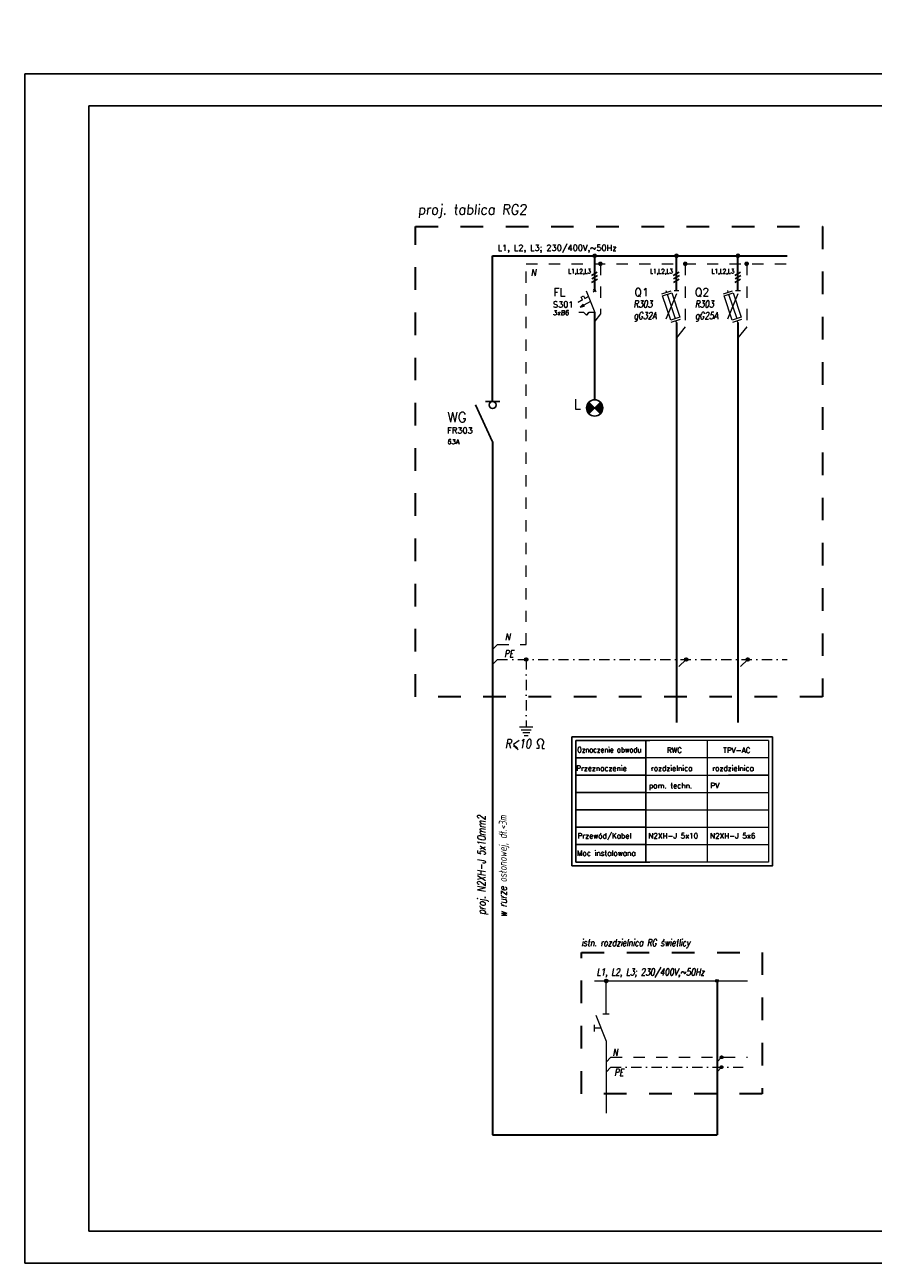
# Model space of a CAD drawing. Extents: x -543332 to -323966, y -9028 to 137422.
# Tile 209 of 250: x -369893 to -348703, y 18848 to 49773. Entities that reach past the tile are written whole.
import ezdxf
from ezdxf.enums import TextEntityAlignment as Align

# ---------------------------------------------------------------- set-up
doc = ezdxf.new("R2010")
doc.units = 0
doc.header["$MEASUREMENT"] = 0
doc.linetypes.add('DASHDOT', pattern=[25.4, 12.7, -6.35, 0, -6.35])
doc.linetypes.add('Dashed', pattern=[564.444447, 282.222223, -282.222223])
for name, color, linetype, lineweight in [('$ IE INSTALACJA ELEKTRYCZNA', 1, 'Continuous', 30), ('$ IE_APARATY ELEKTRYCZNE', 7, 'Continuous', 0), ('$ IE_OPISY', 7, 'Continuous', 25), ('$ IE_SCHEMAT', 7, 'Continuous', 0)]:
    doc.layers.add(name, color=color, linetype=linetype, lineweight=lineweight)
doc.layers.add('$ IE Tabela', color=7, linetype='Continuous')
doc.styles.add('R', font='romans.shx', dxfattribs={"width": 0.85})
doc.styles.add('ROMANS', font='romans.shx', dxfattribs={"width": 0.85})

# ---------------------------------------------------------------- blocks, each defined once
blk = doc.blocks.new('lampka sygnalizacyjna')
at = {"layer": '$ IE_APARATY ELEKTRYCZNE', "linetype": 'Continuous', "lineweight": 25}
for points in [[(5543993.8, 5925075.6), (5543979.5, 5925089.9, 0.198912), (5543973.5, 5925075.6, 0.198912), (5543979.5, 5925061.2)], [(5544008.2, 5925061.2, 0.198912), (5544014.1, 5925075.6, 0.198912), (5544008.2, 5925089.9), (5543993.8, 5925075.6)]]:
    blk.add_hatch(color=1, dxfattribs=at).paths.add_polyline_path(points)
at = {"layer": '$ IE_APARATY ELEKTRYCZNE', "color": 1, "linetype": 'Continuous', "lineweight": 25}
for p, q in [((5544008.2, 5925061.2), (5543979.5, 5925089.9)), ((5543979.5, 5925061.2), (5544008.2, 5925089.9))]:
    blk.add_line(p, q, dxfattribs=at)
blk.add_circle((5543993.8, 5925075.6), 20.3, dxfattribs=at)
blk = doc.blocks.new('rozłącznik izolacyjny')
at = {"layer": '$ IE_APARATY ELEKTRYCZNE', "color": 7, "linetype": 'Continuous', "lineweight": 25}
for p, q in [((5543820.7, 5925083), (5543863.7, 5924991)), ((5543845.9, 5925091.8), (5543881.5, 5925091.8))]:
    blk.add_line(p, q, dxfattribs=at)
blk.add_circle((5543863.7, 5925083), 8.84, dxfattribs=at)
blk = doc.blocks.new('a3eee')
at = {"layer": '$ IE Tabela'}
for p, q in [((19730.8, 4176.8), (19730.8, 1206.8)), ((23930.8, 4176.8), (19730.8, 4176.8)), ((23930.8, 1206.8), (23930.8, 4176.8)), ((19890.8, 4096.8), (19890.8, 1286.8)), ((23840.8, 4096.8), (19890.8, 4096.8)), ((23840.8, 1286.8), (23840.8, 4096.8)), ((19890.8, 1286.8), (23840.8, 1286.8)), ((19730.8, 1206.8), (23930.8, 1206.8))]:
    blk.add_line(p, q, dxfattribs=at)
at = {"layer": '$ IE Tabela', "style": 'ROMANS', "width": 0.6168}
blk.add_text('A3', height=100, dxfattribs=at).set_placement((23941.8, 4197.5))
blk = doc.blocks.new('wyłącznik nadprądowy')
at = {"layer": '$ IE_APARATY ELEKTRYCZNE'}
h = blk.add_hatch(color=256, dxfattribs=at)
h.paths.add_polyline_path([(5544320.5, 5925082.2), (5544319.3, 5925084.4), (5544311.5, 5925077.3)])
h.paths.add_polyline_path([(5544320.5, 5925082.2), (5544311.5, 5925077.3), (5544321.7, 5925079.9)])
for p, q in [((5544313.8, 5925101.8), (5544319.9, 5925105.1)), ((5544313.8, 5925101.8), (5544319.9, 5925105.1)), ((5544313.8, 5925101.8), (5544319.9, 5925105.1)), ((5544319.9, 5925105.1), (5544323.2, 5925098.9)), ((5544319.9, 5925105.1), (5544323.2, 5925098.9)), ((5544319.9, 5925105.1), (5544323.2, 5925098.9)), ((5544331.9, 5925103.6), (5544323.2, 5925098.9)), ((5544323.2, 5925098.9), (5544331.9, 5925103.6)), ((5544326.1, 5925118.2), (5544347.7, 5925063.6)), ((5544317, 5925095.7), (5544306.2, 5925089.9)), ((5544306.2, 5925089.9), (5544317, 5925095.7)), ((5544336.9, 5925090.9), (5544311.5, 5925077.3)), ((5544336.9, 5925090.9), (5544311.5, 5925077.3)), ((5544311.5, 5925077.3), (5544319.3, 5925084.4)), ((5544311.5, 5925077.3), (5544321.7, 5925079.9)), ((5544317, 5925095.7), (5544313.8, 5925101.8)), ((5544317, 5925095.7), (5544313.8, 5925101.8)), ((5544317, 5925095.7), (5544313.8, 5925101.8)), ((5544319.3, 5925084.4), (5544321.7, 5925079.9)), ((5544320.7, 5925063.6), (5544308.1, 5925063.6)), ((5544320.7, 5925063.6), (5544308.1, 5925063.6)), ((5544327.1, 5925056.9), (5544320.7, 5925063.6)), ((5544327.1, 5925056.9), (5544320.7, 5925063.6)), ((5544327.1, 5925056.9), (5544333.5, 5925063.6)), ((5544333.5, 5925063.6), (5544327.1, 5925056.9)), ((5544347.7, 5925063.6), (5544333.5, 5925063.6)), ((5544347.7, 5925063.6), (5544333.5, 5925063.6))]:
    blk.add_line(p, q, dxfattribs=at)
for points in [[(5544344.2, 5925115.7), (5544351, 5925120.7)], [(5544351.1, 5925115.7), (5544344.3, 5925120.7)]]:
    blk.add_lwpolyline(points, dxfattribs=at)

msp = doc.modelspace()

# ---------------------------------------------------------------- hatches: boundary and pattern name
at = {"layer": '$ IE INSTALACJA ELEKTRYCZNA', "linetype": 'Continuous'}
h = msp.add_hatch(color=7, dxfattribs=at)
edge = h.paths.add_edge_path()
edge.add_arc((-355376, 25896), 35.3, 0, 360)
at = {"layer": '$ IE INSTALACJA ELEKTRYCZNA', "linetype": 'Continuous', "lineweight": 0}
h = msp.add_hatch(color=7, dxfattribs=at)
edge = h.paths.add_edge_path()
edge.add_arc((-352605, 25896), 35.3, 0, 360)
at = {"layer": '$ IE INSTALACJA ELEKTRYCZNA', "linetype": 'Continuous', "lineweight": 0, "ltscale": 3}
h = msp.add_hatch(color=7, dxfattribs=at)
edge = h.paths.add_edge_path()
edge.add_arc((-352605, 25896), 35.3, 180, 540)
h = msp.add_hatch(color=7, dxfattribs=at)
edge = h.paths.add_edge_path()
edge.add_arc((-352605, 25896), 35.3, 180, 540)
at = {"layer": '$ IE INSTALACJA ELEKTRYCZNA', "linetype": 'Dashed', "lineweight": 0, "ltscale": 100}
for points in [[(-352457, 23991, 1), (-352523, 23991, 1)], [(-352457, 23744, 1), (-352523, 23744, 1)]]:
    msp.add_hatch(color=7, dxfattribs=at).paths.add_polyline_path(points)

# ---------------------------------------------------------------- linework, layer by layer
at = {"layer": '$ IE INSTALACJA ELEKTRYCZNA', "color": 7, "linetype": 'Continuous', "lineweight": 0}
for p, q in [((-353980, 43055), (-353749, 43131)), ((-353980, 43055), (-353749, 43131)), ((-353880, 43141), (-353865, 43093)), ((-353880, 43141), (-353865, 43093)), ((-353617, 43058), (-353879, 42423)), ((-353617, 43058), (-353879, 42423)), ((-353849, 43045), (-353647, 42435)), ((-353849, 43045), (-353647, 42435)), ((-353616, 43133), (-353676, 43133)), ((-353616, 43133), (-353676, 43133)), ((-353555, 43133), (-353616, 43133)), ((-353555, 43133), (-353616, 43133)), ((-352446, 43055), (-352216, 43131)), ((-352446, 43055), (-352216, 43131)), ((-352347, 43141), (-352331, 43093)), ((-352347, 43141), (-352331, 43093)), ((-352084, 43058), (-352345, 42423)), ((-352084, 43058), (-352345, 42423)), ((-352315, 43045), (-352113, 42435)), ((-352315, 43045), (-352113, 42435)), ((-352082, 43133), (-352143, 43133)), ((-352082, 43133), (-352143, 43133)), ((-352021, 43133), (-352082, 43133)), ((-352021, 43133), (-352082, 43133)), ((-353747, 42350), (-353516, 42426)), ((-353747, 42350), (-353516, 42426)), ((-353616, 42340), (-353631, 42388)), ((-353616, 42340), (-353631, 42388)), ((-352213, 42350), (-351983, 42426)), ((-352213, 42350), (-351983, 42426)), ((-352082, 42340), (-352098, 42388)), ((-352082, 42340), (-352098, 42388)), ((-355666, 25896), (-351840, 25896))]:
    msp.add_line(p, q, dxfattribs=at)
at = {"layer": '$ IE INSTALACJA ELEKTRYCZNA', "color": 7, "linetype": 'DASHDOT', "lineweight": 0, "ltscale": 20}
for p, q in [((-358088, 34295), (-358209, 34174)), ((-358088, 33924), (-358209, 33802)), ((-353377, 33925), (-353620, 33682)), ((-351839, 33925), (-352082, 33682)), ((-355254, 23740), (-355376, 23619)), ((-355254, 23740), (-351840, 23740))]:
    msp.add_line(p, q, dxfattribs=at)
at = {"layer": '$ IE INSTALACJA ELEKTRYCZNA', "color": 7, "lineweight": 0}
for p, q in [((-355376, 25074), (-355376, 25896)), ((-355455, 25074), (-355296, 25074)), ((-355669, 24803), (-355669, 24636)), ((-355630, 25041), (-355376, 24397)), ((-355503, 24719), (-355669, 24719)), ((-355376, 24397), (-355376, 22599))]:
    msp.add_line(p, q, dxfattribs=at)
at = {"layer": '$ IE INSTALACJA ELEKTRYCZNA', "linetype": 'Continuous'}
for p, q in [((-352605, 25896), (-352605, 25548)), ((-352605, 25548), (-352605, 22052))]:
    msp.add_line(p, q, dxfattribs=at)
at = {"layer": '$ IE INSTALACJA ELEKTRYCZNA', "color": 7, "linetype": 'Dashed', "lineweight": 0}
for q in [(-355376, 23869), (-351840, 23991)]:
    msp.add_line((-355254, 23991), q, dxfattribs=at)
at = {"layer": '$ IE INSTALACJA ELEKTRYCZNA', "color": 7, "linetype": 'Continuous', "lineweight": 0, "ltscale": 100}
for p, q in [((-352603, 23877), (-352490, 23991)), ((-352603, 23630), (-352490, 23744))]:
    msp.add_line(p, q, dxfattribs=at)
at = {"layer": '$ IE INSTALACJA ELEKTRYCZNA', "color": 7, "linetype": 'Dashed', "lineweight": 0}
for points in [[(-358088, 34295), (-357370, 34295), (-357370, 34296), (-357370, 43805)], [(-357370, 43805), (-350852, 43805)]]:
    msp.add_lwpolyline(points, dxfattribs=at)
at = {"layer": '$ IE INSTALACJA ELEKTRYCZNA', "color": 7, "linetype": 'Continuous', "lineweight": 0}
for points in [[(-353964, 43007), (-353734, 43083), (-353532, 42474), (-353762, 42397)], [(-353964, 43007), (-353734, 43083), (-353532, 42474), (-353762, 42397)], [(-352430, 43007), (-352200, 43083), (-351998, 42474), (-352229, 42397)], [(-352430, 43007), (-352200, 43083), (-351998, 42474), (-352229, 42397)]]:
    msp.add_lwpolyline(points, close=True, dxfattribs=at)
at = {"layer": '$ IE INSTALACJA ELEKTRYCZNA', "color": 7, "linetype": 'DASHDOT', "lineweight": 0, "ltscale": 20}
for points in [[(-358088, 33924), (-350852, 33924)], [(-357370, 33924), (-357370, 32243)]]:
    msp.add_lwpolyline(points, dxfattribs=at)
at = {"layer": '$ IE INSTALACJA ELEKTRYCZNA', "linetype": 'Continuous'}
msp.add_lwpolyline([(-358209, 22052), (-352605, 22052)], dxfattribs=at)
at = {"layer": '$ IE INSTALACJA ELEKTRYCZNA', "color": 7, "linetype": 'Continuous'}
msp.add_circle((-355376, 25896), 35.3, dxfattribs=at)
at = {"layer": '$ IE INSTALACJA ELEKTRYCZNA', "color": 7, "linetype": 'Continuous', "lineweight": 0}
msp.add_circle((-352605, 25896), 35.3, dxfattribs=at)
at = {"layer": '$ IE INSTALACJA ELEKTRYCZNA', "color": 7, "linetype": 'Continuous', "lineweight": 0, "ltscale": 3}
msp.add_circle((-352605, 25896), 35.3, dxfattribs=at)
msp.add_circle((-352605, 25896), 35.3, dxfattribs=at)
at = {"layer": '$ IE INSTALACJA ELEKTRYCZNA', "color": 7, "linetype": 'Dashed', "lineweight": 0, "ltscale": 100}
for centre in [(-352490, 23991), (-352490, 23744)]:
    msp.add_circle(centre, 33.1, dxfattribs=at)
at = {"layer": '$ IE_OPISY', "color": 7}
for p, q in [((-356227, 28772), (-356227, 31992)), ((-356227, 31992), (-351215, 31992)), ((-356133, 31898), (-356133, 31465)), ((-356133, 31465), (-356133, 31032)), ((-356133, 31032), (-356133, 30599)), ((-356133, 30599), (-356133, 30166)), ((-356133, 30166), (-356133, 29733)), ((-356133, 29733), (-356133, 28867))]:
    msp.add_line(p, q, dxfattribs=at)
at = {"layer": '$ IE_OPISY', "color": 7, "linetype": 'Continuous', "ltscale": 3}
for p, q in [((-356133, 31898), (-354383, 31898)), ((-355758, 31898), (-354283, 31898)), ((-356133, 31032), (-354383, 31032)), ((-355388, 31032), (-354383, 31032)), ((-352321, 31032), (-351315, 31032)), ((-356133, 30599), (-354383, 30599)), ((-356133, 30166), (-354383, 30166)), ((-356133, 29733), (-354383, 29733)), ((-356133, 28867), (-354383, 28867)), ((-355758, 28867), (-354283, 28867))]:
    msp.add_line(p, q, dxfattribs=at)
at = {"layer": '$ IE_OPISY', "color": 7, "linetype": 'Continuous'}
for p, q in [((-354383, 31465), (-356133, 31465)), ((-356133, 29300), (-354383, 29300))]:
    msp.add_line(p, q, dxfattribs=at)
at = {"layer": '$ IE_OPISY', "lineweight": 0, "ltscale": 50}
for points in [[(-357534, 32243), (-357206, 32243)], [(-357495, 32170), (-357245, 32170)], [(-357456, 32098), (-357283, 32098)], [(-357417, 32026), (-357322, 32026)], [(-357688, 31780), (-357568, 31676)], [(-357058, 31705), (-357112, 31705)], [(-357058, 31783), (-357058, 31705)], [(-356969, 31783), (-356969, 31705)], [(-356969, 31705), (-356915, 31705)]]:
    msp.add_lwpolyline(points, dxfattribs=at)
at = {"layer": '$ IE_OPISY', "color": 7}
msp.add_lwpolyline([(-356227, 28772), (-351215, 28772), (-351215, 31992)], dxfattribs=at)
at = {"layer": '$ IE_OPISY', "color": 7, "linetype": 'Continuous', "ltscale": 3}
msp.add_lwpolyline([(-354383, 31898), (-354383, 28867)], dxfattribs=at)
at = {"layer": '$ IE_OPISY', "lineweight": 0, "ltscale": 50}
msp.add_arc((-357013, 31855), 83.9, 301.7522, 238.2478, dxfattribs=at)
at = {"layer": '$ IE_SCHEMAT', "color": 7, "linetype": 'Dashed'}
for p, q in [((-355518, 43805), (-355518, 42552)), ((-353398, 43805), (-353398, 42231)), ((-351864, 43805), (-351864, 42231)), ((-353398, 42230), (-353398, 42231)), ((-351865, 42230), (-351864, 42231))]:
    msp.add_line(p, q, dxfattribs=at)
at = {"layer": '$ IE_SCHEMAT', "color": 7, "linetype": 'Continuous', "lineweight": 25}
for p, q in [((-355741, 43510), (-355595, 43594)), ((-355738, 43335), (-355593, 43420)), ((-355733, 43427), (-355587, 43511)), ((-353697, 43510), (-353551, 43594)), ((-353694, 43335), (-353548, 43420)), ((-353689, 43427), (-353543, 43511)), ((-352163, 43510), (-352017, 43594)), ((-352160, 43335), (-352015, 43420)), ((-352155, 43427), (-352009, 43511))]:
    msp.add_line(p, q, dxfattribs=at)
at = {"layer": '$ IE_SCHEMAT', "color": 7, "linetype": 'Dashed', "ltscale": 50}
for p, q in [((-355518, 42552), (-355660, 42375)), ((-353398, 42231), (-353616, 41959)), ((-351864, 42231), (-352082, 41959))]:
    msp.add_line(p, q, dxfattribs=at)
at = {"layer": '$ IE_SCHEMAT', "color": 7, "linetype": 'Continuous'}
for p, q in [((-352849, 31898), (-354383, 31898)), ((-351315, 31898), (-352849, 31898)), ((-352849, 31465), (-354383, 31465)), ((-351315, 31465), (-352849, 31465)), ((-354383, 29300), (-352849, 29300)), ((-352849, 29300), (-351315, 29300)), ((-352849, 28867), (-354383, 28867)), ((-351315, 28867), (-352849, 28867))]:
    msp.add_line(p, q, dxfattribs=at)
at = {"layer": '$ IE_SCHEMAT', "color": 7, "linetype": 'Continuous', "ltscale": 3}
for p, q in [((-354383, 31032), (-352849, 31032)), ((-354383, 31032), (-352849, 31032)), ((-352849, 31032), (-351315, 31032)), ((-354383, 30599), (-352849, 30599)), ((-352849, 30599), (-351315, 30599)), ((-354383, 30166), (-352849, 30166)), ((-352849, 30166), (-351315, 30166)), ((-354383, 29733), (-352849, 29733)), ((-352849, 29733), (-351315, 29733))]:
    msp.add_line(p, q, dxfattribs=at)
at = {"layer": '$ IE_SCHEMAT', "color": 3, "linetype": 'Dashed', "lineweight": 30, "ltscale": 2}
for points in [[(-360137, 44737), (-349974, 44737), (-349974, 32993), (-360137, 32993)], [(-355989, 26610), (-351479, 26610), (-351479, 23082), (-355989, 23082)]]:
    msp.add_lwpolyline(points, close=True, dxfattribs=at)
at = {"layer": '$ IE_SCHEMAT', "color": 1, "linetype": 'Continuous', "lineweight": 30}
for points in [[(-358208, 44005), (-350852, 44005)], [(-358208, 40367), (-358208, 44005)], [(-355660, 43133), (-355660, 44005)], [(-353616, 43133), (-353616, 44005)], [(-352082, 43133), (-352082, 44005)], [(-355660, 40408), (-355660, 42587)], [(-353616, 42340), (-353616, 32353)], [(-352082, 42340), (-352082, 32353)], [(-358209, 39360), (-358209, 22052)]]:
    msp.add_lwpolyline(points, dxfattribs=at)
at = {"layer": '$ IE_SCHEMAT', "color": 7, "linetype": 'Continuous', "flags": 128}
for points, const_width in [([(-355688, 44005, 1), (-355632, 44005, 1)], 56.9), ([(-353644, 44005, 1), (-353587, 44005, 1)], 56.9), ([(-352110, 44005, 1), (-352053, 44005, 1)], 56.9), ([(-355546, 43805, 1), (-355489, 43805, 1)], 56.9), ([(-353426, 43805, 1), (-353370, 43805, 1)], 56.9), ([(-351893, 43805, 1), (-351836, 43805, 1)], 56.9), ([(-357395, 33924, 1), (-357344, 33924, 1)], 51.3), ([(-353401, 33924, 1), (-353350, 33924, 1)], 51.3), ([(-351864, 33924, 1), (-351812, 33924, 1)], 51.3)]:
    msp.add_lwpolyline(points, format="xyb", close=True, dxfattribs=dict(at, const_width=const_width))
at = {"layer": '$ IE_SCHEMAT', "color": 7, "linetype": 'Continuous', "ltscale": 3}
for points in [[(-352849, 31898), (-352849, 28867)], [(-351315, 31898), (-351315, 28867)]]:
    msp.add_lwpolyline(points, dxfattribs=at)
at = {"layer": '$ IE_SCHEMAT', "color": 7}
for centre in [(-355660, 44005), (-353616, 44005), (-352082, 44005), (-357370, 33924), (-353376, 33924), (-351838, 33924)]:
    msp.add_circle(centre, 42.5, dxfattribs=at)

# ---------------------------------------------------------------- block references
at = {"layer": '$ IE Tabela', "transparency": 33554687, "xscale": 10, "yscale": 10, "zscale": 10}
msp.add_blockref('a3eee', (-567200, 6780), dxfattribs=at)
at = {"layer": '$ IE_APARATY ELEKTRYCZNE', "xscale": 10, "yscale": 10, "zscale": 10}
msp.add_blockref('wyłącznik nadprądowy', (-55799137, -59208050), dxfattribs=at)
at = {"layer": '$ IE_APARATY ELEKTRYCZNE', "linetype": 'Dashed', "lineweight": 30, "xscale": 10, "yscale": 10, "zscale": 10}
for name, p in [('rozłącznik izolacyjny', (-55796846, -59210551)), ('lampka sygnalizacyjna', (-55795598, -59210551))]:
    msp.add_blockref(name, p, dxfattribs=at)

# ---------------------------------------------------------------- texts
at = {"layer": '$ IE INSTALACJA ELEKTRYCZNA', "color": 7, "linetype": 'Dashed', "lineweight": 0, "style": 'ROMANS', "oblique": 10, "width": 0.8}
msp.add_text('N', height=170, dxfattribs=at).set_placement((-357254, 43502))
at = {"layer": '$ IE INSTALACJA ELEKTRYCZNA', "color": 7, "linetype": 'DASHDOT', "lineweight": 0, "ltscale": 20, "style": 'ROMANS', "oblique": 10, "width": 0.8}
msp.add_attdef('PE', text='3', height=170, dxfattribs=at).set_placement((-354936, 23529), align=Align.RIGHT)
at = {"layer": '$ IE_OPISY', "color": 7, "lineweight": -2, "style": 'ROMANS', "oblique": 10, "width": 0.8}
for s, p in [('R303', (-354690, 42717)), ('R303', (-353156, 42717)), ('gG32A', (-354686, 42423)), ('gG25A', (-353153, 42423)), ('istn. rozdzielnica RG świetlicy', (-355994, 26768)), ('L1, L2, L3; 230/400V,~50Hz', (-355612, 26037))]:
    msp.add_text(s, height=170.1, dxfattribs=at).set_placement(p)
at = {"layer": '$ IE_OPISY', "color": 7, "linetype": 'Continuous', "lineweight": 25, "style": 'ROMANS'}
for s, p in [('L', (-356182, 40176)), ('WG', (-359338, 39849))]:
    msp.add_text(s, height=250, dxfattribs=at).set_placement(p)
at = {"layer": '$ IE_OPISY', "color": 7, "style": 'ROMANS', "oblique": 10, "width": 0.8}
for s, height, p in [('N', 170, (-357900, 34405)), ('PE', 170.1, (-357917, 33986))]:
    msp.add_text(s, height=height, dxfattribs=at).set_placement(p)
at = {"layer": '$ IE_OPISY', "lineweight": 0, "ltscale": 50, "style": 'ROMANS', "oblique": 10, "width": 0.8}
msp.add_text('R<10', height=225.6, dxfattribs=at).set_placement((-357901, 31706))
at = {"layer": '$ IE_OPISY', "color": 7, "linetype": 'Continuous', "ltscale": 3, "style": 'ROMANS', "width": 0.8}
msp.add_text('Oznaczenie obwodu', height=136.42, dxfattribs=at).set_placement((-356096, 31601))
at = {"layer": '$ IE_OPISY', "color": 7, "linetype": 'Continuous', "ltscale": 3, "style": 'ROMANS'}
for s, p in [('Przeznaczenie', (-356121, 31141)), ('Przewód/Kabel', (-356088, 29454)), ('Moc instalowana', (-356102, 29022))]:
    msp.add_text(s, height=132.67, dxfattribs=at).set_placement(p)
at = {"layer": '$ IE_OPISY', "color": 7, "lineweight": -2, "style": 'ROMANS', "oblique": 10, "width": 0.75}
for s, p in [('proj. N2XH-J 5x10mm2', (-358389, 30034)), ('w rurze osłonowej, dł.<3m', (-357855, 30034))]:
    msp.add_text(s, height=200, rotation=90, dxfattribs=at).set_placement(p, align=Align.RIGHT)
at = {"layer": '$ IE_OPISY', "lineweight": -2, "insert": (-360078, 45285), "char_height": 250, "attachment_point": 1, "style": 'R'}
msp.add_mtext_dynamic_manual_height_columns('\\Q6;\\W0.95;proj. tablica RG2', width=19698.09, gutter_width=40, heights=[0], dxfattribs=at)
at = {"layer": '$ IE_OPISY', "color": 7, "lineweight": -2, "style": 'ROMANS', "oblique": 10, "width": 0.8}
msp.add_attdef('N', text='3', height=170, dxfattribs=at).set_placement((-355085, 24030), align=Align.RIGHT)
at = {"layer": '$ IE_SCHEMAT', "color": 7, "linetype": 'Continuous', "lineweight": 25, "style": 'ROMANS'}
for s, height, p in [('L1, L2, L3; 230/400V,~50Hz', 150, (-358081, 44128)), ('FL', 200, (-356690, 42995)), ('Q1', 200, (-354668, 42995)), ('Q2', 200, (-353157, 42995)), ('S301', 150, (-356702, 42714)), ('FR303', 150, (-359341, 39568))]:
    msp.add_text(s, height=height, dxfattribs=at).set_placement(p)
at = {"layer": '$ IE_SCHEMAT', "color": 7, "linetype": 'Continuous', "lineweight": 25, "style": 'ROMANS', "width": 0.8}
for p in [(-356319, 43562), (-354275, 43562), (-352741, 43562)]:
    msp.add_text('L1,L2,L3', height=113.7, dxfattribs=at).set_placement(p)
at = {"layer": '$ IE_SCHEMAT', "color": 7, "linetype": 'Dashed', "lineweight": 25, "ltscale": 50, "style": 'ROMANS', "oblique": 5}
for s, p in [('3xB6', (-356701, 42522)), ('63A', (-359341, 39300))]:
    msp.add_text(s, height=120, dxfattribs=at).set_placement(p)
at = {"layer": '$ IE_SCHEMAT', "color": 7, "linetype": 'Continuous', "lineweight": 25, "ltscale": 3, "style": 'ROMANS'}
for s, height, p in [('RWC', 132.7, (-353856, 31591)), ('TPV-AC', 132.7, (-352451, 31591)), ('rozdzielnica', 132.67, (-354257, 31141)), ('rozdzielnica', 132.67, (-352723, 31141)), ('pom. techn.', 132.67, (-354304, 30708)), ('PV', 132.7, (-352771, 30708)), ('N2XH-J 5x10', 132.67, (-354320, 29454)), ('N2XH-J 5x6', 132.7, (-352779, 29454))]:
    msp.add_text(s, height=height, dxfattribs=at).set_placement(p)

doc.saveas('drawing.dxf')
